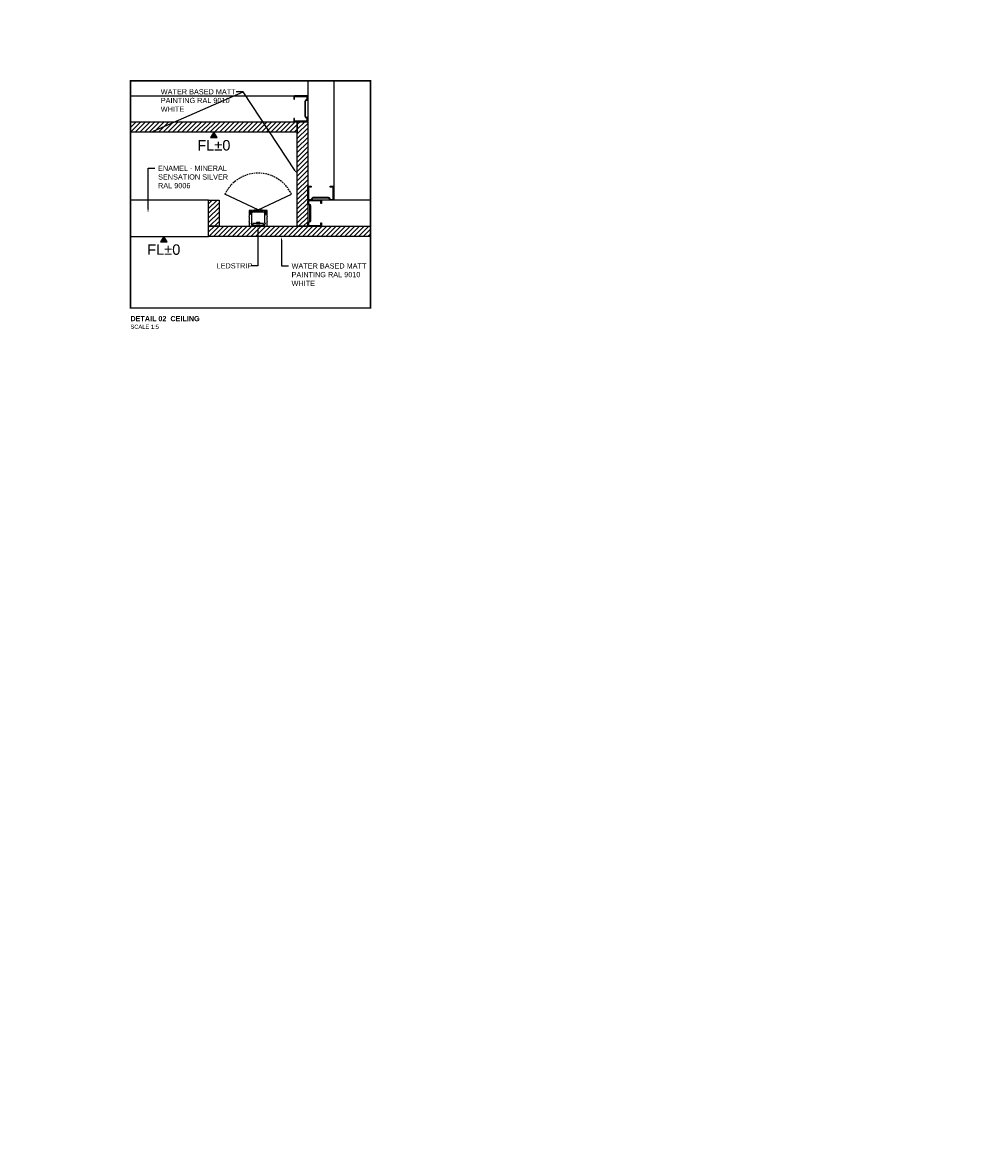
# Model space of a CAD drawing. Header units: centimetres. Extents: x -2854 to 18796, y -762 to 9238.
# Tile 51 of 166: x -2582 to -2397, y 2554 to 2768. Entities that reach past the tile are written whole.
import ezdxf
from ezdxf import colors
from ezdxf.entities.mleader import LeaderData, LeaderLine
from ezdxf.enums import TextEntityAlignment as Align
from ezdxf.math import Vec2, Vec3

# ---------------------------------------------------------------- set-up
doc = ezdxf.new("R2010")
doc.units = ezdxf.units.CM
doc.header["$LTSCALE"] = 0.3
doc.set_wipeout_variables(frame=1)
for name, pattern in [('( Hidden )', [0.375, 0.25, -0.125]), ('ACAD_ISO03W100', [30, 12, -18]), ('DASHED', [0.6, 0.3, -0.3])]:
    doc.linetypes.add(name, pattern=pattern)
for name, color, linetype in [('F-FUR HATCH', 253, 'Continuous'), ('KK_NOTE', 210, 'Continuous'), ('MMT-LAYOUT ANNOTATION', 7, 'Continuous')]:
    doc.layers.add(name, color=color, linetype=linetype)
doc.styles.add('KIKO Milano_Light', font='Arial.ttf')
doc.styles.get("Standard").update_dxf_attribs({"font": 'Arial.ttf'})
pattern_1 = [(45, (896.53285, -150.324), (-0.44901281, 0.44901281), [])]

msp = doc.modelspace()

# ---------------------------------------------------------------- hatches: boundary and pattern name
at = {"true_color": 0x939598}
h = msp.add_hatch(dxfattribs=at)
h.set_pattern_fill('ANSI31', color=252, scale=0.2)
h.set_pattern_definition(pattern_1)
h.paths.add_polyline_path([(-2528.77, 2746.79), (-2560.77, 2746.79), (-2560.77, 2748.79), (-2528.77, 2748.79)])
h = msp.add_hatch(dxfattribs=at)
h.set_pattern_fill('ANSI31', color=252, scale=0.2)
h.set_pattern_definition(pattern_1)
h.paths.add_polyline_path([(-2528.77, 2748.79), (-2526.77, 2748.79), (-2526.77, 2728.77), (-2528.77, 2728.77)])
h = msp.add_hatch(color=256)
h.dxf.hatch_style = 1
h.paths.add_polyline_path([(-2544.77, 2746.79), (-2545.4, 2745.79), (-2544.15, 2745.79)])
h = msp.add_hatch(dxfattribs=at)
h.set_pattern_fill('ANSI31', color=252, scale=0.2)
h.set_pattern_definition(pattern_1)
h.paths.add_polyline_path([(-2545.77, 2733.77), (-2543.77, 2733.77), (-2543.77, 2728.77), (-2545.77, 2728.77)])
h = msp.add_hatch(dxfattribs=at)
h.set_pattern_fill('ANSI31', color=252, scale=0.2)
h.set_pattern_definition(pattern_1)
h.paths.add_polyline_path([(-2545.77, 2728.77), (-2514.72, 2728.77), (-2514.72, 2726.79), (-2545.77, 2726.79)])
h = msp.add_hatch(color=256)
h.dxf.hatch_style = 1
h.paths.add_polyline_path([(-2554.37, 2726.79), (-2555, 2725.79), (-2553.75, 2725.79)])

# ---------------------------------------------------------------- linework, layer by layer
at = {"color": 252, "true_color": 0x939598}
for p, q in [((-2526.77, 2756.67), (-2526.77, 2748.79)), ((-2521.77, 2756.67), (-2521.77, 2733.97)), ((-2560.77, 2753.79), (-2526.77, 2753.79)), ((-2531.77, 2753.79), (-2526.77, 2753.79)), ((-2514.72, 2733.77), (-2526.77, 2733.77))]:
    msp.add_line(p, q, dxfattribs=at)
at = {"color": 9, "true_color": 0xc7c8ca}
for q in [(-2542.65, 2734.89), (-2529.89, 2734.89)]:
    msp.add_line((-2536.27, 2731.92), q, dxfattribs=at)
at = {"color": 252, "true_color": 0x939598}
for points in [[(-2529.44, 2749.45), (-2529.44, 2748.99, 0.414214), (-2529.24, 2748.79), (-2526.97, 2748.79, 0.414214), (-2526.77, 2748.99), (-2526.77, 2749.45, 0.414214), (-2526.97, 2749.65), (-2526.97, 2749.65, -0.414094), (-2527.17, 2749.85), (-2527.17, 2752.72, -0.414094), (-2526.97, 2752.92), (-2526.97, 2752.92, 0.414214), (-2526.77, 2753.12), (-2526.77, 2753.59, 0.414214), (-2526.97, 2753.79), (-2529.24, 2753.79, 0.414214), (-2529.44, 2753.59), (-2529.44, 2753.12), (-2529.29, 2753.12), (-2529.29, 2753.59, -0.414214), (-2529.24, 2753.64), (-2526.97, 2753.64, -0.414214), (-2526.92, 2753.59), (-2526.92, 2753.12, -0.414214), (-2526.97, 2753.07), (-2526.97, 2753.07, 0.414094), (-2527.32, 2752.72), (-2527.32, 2749.85, 0.414094), (-2526.97, 2749.5), (-2526.97, 2749.5, -0.414214), (-2526.92, 2749.45), (-2526.92, 2748.99, -0.414214), (-2526.97, 2748.94), (-2529.24, 2748.94, -0.414214), (-2529.29, 2748.99), (-2529.29, 2749.45)], [(-2522.44, 2736.43), (-2521.97, 2736.43, -0.414214), (-2521.77, 2736.23), (-2521.77, 2733.97, -0.414214), (-2521.97, 2733.77), (-2522.44, 2733.77, -0.414214), (-2522.64, 2733.97), (-2522.64, 2733.97, 0.414094), (-2522.84, 2734.17), (-2525.7, 2734.17, 0.414094), (-2525.9, 2733.97), (-2525.9, 2733.97, -0.414214), (-2526.1, 2733.77), (-2526.57, 2733.77, -0.414214), (-2526.77, 2733.97), (-2526.77, 2736.23, -0.414214), (-2526.57, 2736.43), (-2526.1, 2736.43), (-2526.1, 2736.28), (-2526.57, 2736.28, 0.414214), (-2526.62, 2736.23), (-2526.62, 2733.97, 0.414214), (-2526.57, 2733.92), (-2526.1, 2733.92, 0.414214), (-2526.05, 2733.97), (-2526.05, 2733.97, -0.414094), (-2525.7, 2734.32), (-2522.84, 2734.32, -0.414094), (-2522.49, 2733.97), (-2522.49, 2733.97, 0.414214), (-2522.44, 2733.92), (-2521.97, 2733.92, 0.414214), (-2521.92, 2733.97), (-2521.92, 2736.23, 0.414214), (-2521.97, 2736.28), (-2522.44, 2736.28)], [(-2524.1, 2729.43), (-2524.1, 2728.97, -0.414214), (-2524.3, 2728.77), (-2526.57, 2728.77, -0.414214), (-2526.77, 2728.97), (-2526.77, 2729.43, -0.414214), (-2526.57, 2729.63), (-2526.57, 2729.63, 0.414094), (-2526.37, 2729.83), (-2526.37, 2732.7, 0.414094), (-2526.57, 2732.9), (-2526.57, 2732.9, -0.414214), (-2526.77, 2733.1), (-2526.77, 2733.57, -0.414214), (-2526.57, 2733.77), (-2524.3, 2733.77, -0.414214), (-2524.1, 2733.57), (-2524.1, 2733.1), (-2524.25, 2733.1), (-2524.25, 2733.57, 0.414214), (-2524.3, 2733.62), (-2526.57, 2733.62, 0.414214), (-2526.62, 2733.57), (-2526.62, 2733.1, 0.414214), (-2526.57, 2733.05), (-2526.57, 2733.05, -0.414094), (-2526.22, 2732.7), (-2526.22, 2729.83, -0.414094), (-2526.57, 2729.48), (-2526.57, 2729.48, 0.414214), (-2526.62, 2729.43), (-2526.62, 2728.97, 0.414214), (-2526.57, 2728.92), (-2524.3, 2728.92, 0.414214), (-2524.25, 2728.97), (-2524.25, 2729.43)]]:
    msp.add_lwpolyline(points, format="xyb", close=True, dxfattribs=at)
for points in [[(-2528.77, 2746.79), (-2560.77, 2746.79), (-2560.77, 2748.79), (-2528.77, 2748.79)], [(-2528.77, 2748.79), (-2526.77, 2748.79), (-2526.77, 2728.77), (-2528.77, 2728.77)], [(-2544.77, 2746.79), (-2545.4, 2745.79), (-2544.15, 2745.79)], [(-2545.77, 2733.77), (-2543.77, 2733.77), (-2543.77, 2728.77), (-2545.77, 2728.77)], [(-2545.77, 2728.77), (-2514.72, 2728.77), (-2514.72, 2726.79), (-2545.77, 2726.79)], [(-2554.37, 2726.79), (-2555, 2725.79), (-2553.75, 2725.79)]]:
    msp.add_lwpolyline(points, close=True)
at = {"color": 9, "linetype": '( Hidden )', "ltscale": 4, "true_color": 0xc7c8ca}
msp.add_arc((-2536.27, 2731.92), 7.04, 25, 155, dxfattribs=at)
at = {"layer": 'F-FUR HATCH'}
for points in [[(-2560.77, 2726.79), (-2560.77, 2733.77)], [(-2560.77, 2726.79), (-2545.77, 2726.79), (-2545.77, 2733.77), (-2560.77, 2733.77)], [(-2543.77, 2728.77), (-2528.77, 2728.77)]]:
    msp.add_lwpolyline(points, dxfattribs=at)
at = {"layer": 'KK_NOTE', "color": 193, "linetype": 'ACAD_ISO03W100', "ltscale": 0.2, "true_color": 0x9f7aa8, "const_width": 0.3}
msp.add_lwpolyline([(-2560.77, 2756.67), (-2560.77, 2713.08), (-2514.72, 2713.08), (-2514.72, 2756.67), (-2560.77, 2756.67)], dxfattribs=at)

# ---------------------------------------------------------------- texts
at = {"style": 'KIKO Milano_Light'}
for p in [(-2544.77, 2744.29), (-2554.37, 2724.29)]:
    msp.add_attdef('FL%%P0', text='', height=2, dxfattribs=at).set_placement(p, align=Align.MIDDLE_CENTER)

# ---------------------------------------------------------------- leaders
at = {"color": 1, "linetype": 'DASHED', "ltscale": 0.05}
ml = msp.add_multileader_mtext('Standard', dxfattribs=at)
ml.set_content('LEASE LINE', color=1, style='KIKO Milano_Light')
ml.set_leader_properties(color=256)
ml.build(insert=Vec2(0, 0))
ml.multileader.update_dxf_attribs({"dogleg_length": 0.36, "arrow_head_size": 1.21})
ctx = ml.context
ctx.base_point, ctx.char_height, ctx.arrow_head_size, ctx.landing_gap_size, ctx.plane_origin, ctx.plane_x_axis, ctx.plane_y_axis = Vec3(-2540.22, 2829.75), 1.4, 1.21, 0.604, Vec3(-1264.77, 4822.68), Vec3(0, 1), Vec3(-1, 0)
notes = []
notes.append((ctx, [(0, (0, 0, 0), (0, 0), (1, 0), 1, [])]))
ctx.mtext.insert, ctx.mtext.text_direction, ctx.mtext.rotation, ctx.mtext.width = Vec3(-2540.63, 2830.35), Vec3(0, 1), -3.141593, 13.9356
at = {"ltscale": 0.5}
ml = msp.add_multileader_mtext('Standard', dxfattribs=at)
ml.set_content('{\\fAvenir LT Std 35 Light|b1|i0|c0|p34;BOH}', color=256, style='KIKO Milano_Light')
ml.set_leader_properties(color=256)
ml.build(insert=Vec2(0, 0))
ml.multileader.update_dxf_attribs({"dogleg_length": 0.36, "arrow_head_size": 0.5})
ctx = ml.context
ctx.base_point, ctx.char_height, ctx.arrow_head_size, ctx.landing_gap_size, ctx.plane_origin = Vec3(-2720.88, 2835.81), 1.2, 0.5, 0.604, Vec3(-725.09, 1552.75)
notes.append((ctx, [(0, (0, 0, 0), (0, 0), (1, 0), 1, [])]))
ctx.mtext.insert, ctx.mtext.rotation, ctx.mtext.width = Vec3(-2720.28, 2836.58), -4.712389, 6.7394
ml = msp.add_multileader_mtext('Standard', dxfattribs=at)
ml.set_content('{\\fAvenir LT Std 35 Light|b1|i0|c0|p34;KIKO\\PSALES AREA}', color=256, style='KIKO Milano_Light')
ml.set_leader_properties(color=256)
ml.build(insert=Vec2(0, 0))
ml.multileader.update_dxf_attribs({"dogleg_length": 0.36, "arrow_head_size": 0.5})
ctx = ml.context
ctx.base_point, ctx.char_height, ctx.arrow_head_size, ctx.landing_gap_size, ctx.plane_origin = Vec3(-2706.95, 2835.99), 1.2, 0.5, 0.604, Vec3(-712.21, 1552.93)
ctx.text_align_type = 1
notes.append((ctx, [(0, (0, 0, 0), (0, 0), (1, 0), 1, [])]))
ctx.mtext.insert, ctx.mtext.rotation, ctx.mtext.width, ctx.mtext.alignment = Vec3(-2700.4, 2836.76), -4.712389, 12.8274, 2
ml = msp.add_multileader_mtext('Standard')
ml.set_content('{\\fAvenir LT Std 55 Roman|b0|i0|c0|p34;\\H0.83333x;DETAIL 01_FLOORING\\P\\fAvenir LT Std 35 Light|b0|i0|c0|p34;\\H0.8x;SCALE 1:5}', color=256, style='KIKO Milano_Light')
ml.set_leader_properties(color=256)
ml.build(insert=Vec2(0, 0))
ml.multileader.update_dxf_attribs({"dogleg_length": 0.36, "arrow_head_size": 1.21})
ctx = ml.context
ctx.base_point, ctx.char_height, ctx.arrow_head_size, ctx.landing_gap_size, ctx.plane_origin = Vec3(-2727.99, 2829.66), 1.2, 1.21, 0.604, Vec3(-735.06, 1546.04)
notes.append((ctx, [(0, (0, 0, 0), (0, 0), (1, 0), 1, [])]))
ctx.mtext.insert, ctx.mtext.rotation, ctx.mtext.width = Vec3(-2727.39, 2830.27), -4.712389, 44.1296
ml = msp.add_multileader_mtext('Standard')
ml.set_content('{\\fAvenir LT Std 55 Roman|b1|i0|c0|p34;\\H0.83333x;DETAIL 01_CEILING\\P\\fAvenir LT Std 35 Light|b0|i0|c0|p34;\\H0.8x;SCALE 1:5}', color=256, style='KIKO Milano_Light')
ml.set_leader_properties(color=256)
ml.build(insert=Vec2(0, 0))
ml.multileader.update_dxf_attribs({"dogleg_length": 0.36, "arrow_head_size": 1.21})
ctx = ml.context
ctx.base_point, ctx.char_height, ctx.arrow_head_size, ctx.landing_gap_size, ctx.plane_origin = Vec3(-2632.79, 2825.63), 1.2, 1.21, 0.604, Vec3(-639.86, 1542.16)
notes.append((ctx, [(0, (0, 0, 0), (0, 0), (1, 0), 1, [])]))
ctx.mtext.insert, ctx.mtext.rotation, ctx.mtext.width = Vec3(-2632.19, 2826.24), -4.712389, 44.1296
ml = msp.add_multileader_mtext('Standard')
ml.set_content('{\\fAvenir LT Std 55 Roman|b1|i0|c0|p34;\\H0.83333x;DETAIL 04_CEILING\\P\\fAvenir LT Std 35 Light|b0|i0|c0|p34;\\H0.8x;SCALE 1:5}', color=256, style='KIKO Milano_Light')
ml.set_leader_properties(color=256)
ml.build(insert=Vec2(0, 0))
ml.multileader.update_dxf_attribs({"dogleg_length": 0.36, "arrow_head_size": 1.21})
ctx = ml.context
ctx.base_point, ctx.char_height, ctx.arrow_head_size, ctx.landing_gap_size, ctx.plane_origin = Vec3(-2560.28, 2825.38), 1.2, 1.21, 0.604, Vec3(-567.35, 1550.28)
notes.append((ctx, [(0, (0, 0, 0), (0, 0), (1, 0), 1, [])]))
ctx.mtext.insert, ctx.mtext.rotation, ctx.mtext.width = Vec3(-2559.67, 2825.99), -4.712389, 44.1296
ml = msp.add_multileader_mtext('Standard')
ml.set_content('{\\fAvenir LT Std 55 Roman|b1|i0|c0|p34;\\H0.83333x;DETAIL 01_CEILING\\P\\fAvenir LT Std 35 Light|b0|i0|c0|p34;\\H0.8x;SCALE 1:5}', color=256, style='KIKO Milano_Light')
ml.set_leader_properties(color=256)
ml.build(insert=Vec2(0, 0))
ml.multileader.update_dxf_attribs({"dogleg_length": 0.36, "arrow_head_size": 1.21})
ctx = ml.context
ctx.base_point, ctx.char_height, ctx.arrow_head_size, ctx.landing_gap_size, ctx.plane_origin = Vec3(-2651.32, 2821.67), 1.2, 1.21, 0.604, Vec3(-661.24, 1546.57)
notes.append((ctx, [(0, (0, 0, 0), (0, 0), (1, 0), 1, [])]))
ctx.mtext.insert, ctx.mtext.rotation, ctx.mtext.width = Vec3(-2650.72, 2822.28), -4.712389, 44.1296
ml = msp.add_multileader_mtext('Standard')
ml.set_content('{\\fAvenir LT Std 55 Roman|b1|i0|c0|p34;\\H0.83333x;DETAIL 02_CEILING\\P\\fAvenir LT Std 35 Light|b0|i0|c0|p34;\\H0.8x;SCALE 1:5}', color=256, style='KIKO Milano_Light')
ml.set_leader_properties(color=256)
ml.build(insert=Vec2(0, 0))
ml.multileader.update_dxf_attribs({"dogleg_length": 0.36, "arrow_head_size": 1.21})
ctx = ml.context
ctx.base_point, ctx.char_height, ctx.arrow_head_size, ctx.landing_gap_size, ctx.plane_origin = Vec3(-2632.64, 2765.25), 1.2, 1.21, 0.604, Vec3(-639.71, 1490.15)
notes.append((ctx, [(0, (0, 0, 0), (0, 0), (1, 0), 1, [])]))
ctx.mtext.insert, ctx.mtext.rotation, ctx.mtext.width = Vec3(-2632.04, 2765.86), -4.712389, 44.1296
ml = msp.add_multileader_mtext('Standard')
ml.set_content('{\\fAvenir LT Std 55 Roman|b1|i0|c0|p34;\\H0.83333x;DETAIL 02_CEILING\\P\\fAvenir LT Std 35 Light|b0|i0|c0|p34;\\H0.8x;SCALE 1:5}', color=256, style='KIKO Milano_Light')
ml.set_leader_properties(color=256)
ml.build(insert=Vec2(0, 0))
ml.multileader.update_dxf_attribs({"dogleg_length": 0.36, "arrow_head_size": 1.21})
ctx = ml.context
ctx.base_point, ctx.char_height, ctx.arrow_head_size, ctx.landing_gap_size, ctx.plane_origin = Vec3(-2651.32, 2757.36), 1.2, 1.21, 0.604, Vec3(-661.24, 1482.26)
notes.append((ctx, [(0, (0, 0, 0), (0, 0), (1, 0), 1, [])]))
ctx.mtext.insert, ctx.mtext.rotation, ctx.mtext.width = Vec3(-2650.72, 2757.97), -4.712389, 44.1296
ml = msp.add_multileader_mtext('Standard', dxfattribs=at)
ml.set_content('WATER BASED MATT PAINTING RAL 9010 WHITE', color=256, style='KIKO Milano_Light')
ml.set_leader_properties(color=256)
ml.build(insert=Vec2(0, 0))
ml.multileader.update_dxf_attribs({"dogleg_length": 1.32, "arrow_head_size": 0.7})
ctx = ml.context
ctx.base_point, ctx.char_height, ctx.arrow_head_size, ctx.landing_gap_size, ctx.plane_origin = Vec3(-2555.55, 2754.56), 1, 0.7, 0.604, Vec3(-556.55, 1446.9)
notes.append((ctx, [(0, (1, 1, 0), (-2539.15, 2754.56), (-1, 0), 1.32, [(0, [(-2556.88, 2746.79)], 0, []), (1, [(-2528.77, 2738.78)], 0, [])])]))
ctx.mtext.insert, ctx.mtext.rotation, ctx.mtext.width = Vec3(-2554.95, 2755.06), -4.712389, 16.6769
ml = msp.add_multileader_mtext('Standard', dxfattribs=at)
ml.set_content('{\\C0;ENAMEL - MINERAL SENSATION SILVER RAL 9006}', color=256, style='KIKO Milano_Light')
ml.set_leader_properties(color=256)
ml.build(insert=Vec2(0, 0))
ml.multileader.update_dxf_attribs({"dogleg_length": 1.32, "arrow_head_size": 0.7})
ctx = ml.context
ctx.base_point, ctx.char_height, ctx.arrow_head_size, ctx.landing_gap_size, ctx.plane_origin = Vec3(-2556.07, 2739.88), 1, 0.7, 0.604, Vec3(-557.06, 1427)
notes.append((ctx, [(1, (1, 1, 0), (-2557.39, 2739.88), (1, 0), 1.32, [(0, [(-2557.39, 2731.34)], 0, [])])]))
ctx.mtext.insert, ctx.mtext.rotation, ctx.mtext.width = Vec3(-2555.47, 2740.39), -4.712389, 14.6685
ml = msp.add_multileader_mtext('Standard', dxfattribs=at)
ml.set_content('WATER BASED MATT PAINTING RAL 9010 WHITE', color=256, style='KIKO Milano_Light')
ml.set_leader_properties(color=256)
ml.build(insert=Vec2(0, 0))
ml.multileader.update_dxf_attribs({"dogleg_length": 1.32, "arrow_head_size": 0.7})
ctx = ml.context
ctx.base_point, ctx.char_height, ctx.arrow_head_size, ctx.landing_gap_size, ctx.plane_origin = Vec3(-2530.47, 2721.16), 1, 0.7, 0.604, Vec3(-531.46, 1427)
notes.append((ctx, [(1, (1, 1, 0), (-2531.79, 2721.16), (1, 0), 1.32, [(0, [(-2531.79, 2726.79)], 0, [])])]))
ctx.mtext.insert, ctx.mtext.rotation, ctx.mtext.width = Vec3(-2529.87, 2721.66), -4.712389, 16.6769
ml = msp.add_multileader_mtext('Standard', dxfattribs=at)
ml.set_content('{\\fAvenir LT Std 35 Light|b1|i0|c0|p34;BOH}', color=256, style='KIKO Milano_Light')
ml.set_leader_properties(color=256)
ml.build(insert=Vec2(0, 0))
ml.multileader.update_dxf_attribs({"dogleg_length": 2.85, "arrow_head_size": 0.7})
ctx = ml.context
ctx.base_point, ctx.char_height, ctx.arrow_head_size, ctx.landing_gap_size, ctx.plane_origin = Vec3(-2697.27, 2717.49), 1.4, 0.7, 0.604, Vec3(-701.47, 1434.43)
notes.append((ctx, [(0, (0, 0, 0), (0, 0), (1, 0), 1, [])]))
ctx.mtext.insert, ctx.mtext.rotation, ctx.mtext.width = Vec3(-2696.66, 2718.21), -4.712389, 6.7394
ml = msp.add_multileader_mtext('Standard', dxfattribs=at)
ml.set_content('{\\fAvenir LT Std 35 Light|b1|i0|c0|p34;KIKO\\PSALES AREA}', color=256, style='KIKO Milano_Light')
ml.set_leader_properties(color=256)
ml.build(insert=Vec2(0, 0))
ml.multileader.update_dxf_attribs({"dogleg_length": 0.36, "arrow_head_size": 0.5})
ctx = ml.context
ctx.base_point, ctx.char_height, ctx.arrow_head_size, ctx.landing_gap_size, ctx.plane_origin = Vec3(-2683.34, 2717.67), 1.4, 0.5, 0.604, Vec3(-688.6, 1434.61)
ctx.text_align_type = 1
notes.append((ctx, [(0, (0, 0, 0), (0, 0), (1, 0), 1, [])]))
ctx.mtext.insert, ctx.mtext.rotation, ctx.mtext.width, ctx.mtext.alignment = Vec3(-2676.78, 2718.44), -4.712389, 12.8274, 2
ml = msp.add_multileader_mtext('Standard')
ml.set_content('{\\fAvenir LT Std 55 Roman|b1|i0|c0|p34;\\H0.66667x;DETAIL 03_FLOORING\\P\\fAvenir LT Std 35 Light|b0|i0|c0|p34;\\H0.8x;SCALE 1:5}', color=256, style='KIKO Milano_Light')
ml.set_leader_properties(color=256)
ml.build(insert=Vec2(0, 0))
ml.multileader.update_dxf_attribs({"dogleg_length": 0.36, "arrow_head_size": 1.21})
ctx = ml.context
ctx.base_point, ctx.char_height, ctx.arrow_head_size, ctx.landing_gap_size, ctx.plane_origin = Vec3(-2704.38, 2711.19), 1.5, 1.21, 0.604, Vec3(-711.45, 1427.72)
notes.append((ctx, [(0, (0, 0, 0), (0, 0), (1, 0), 1, [])]))
ctx.mtext.insert, ctx.mtext.rotation, ctx.mtext.width = Vec3(-2703.78, 2711.95), -4.712389, 44.1296
ml = msp.add_multileader_mtext('Standard')
ml.set_content('{\\fAvenir LT Std 55 Roman|b1|i0|c0|p34;\\H0.83333x;DETAIL 01_CEILING\\P\\fAvenir LT Std 35 Light|b0|i0|c0|p34;\\H0.8x;SCALE 1:5}', color=256, style='KIKO Milano_Light')
ml.set_leader_properties(color=256)
ml.build(insert=Vec2(0, 0))
ml.multileader.update_dxf_attribs({"dogleg_length": 0.36, "arrow_head_size": 1.21})
ctx = ml.context
ctx.base_point, ctx.char_height, ctx.arrow_head_size, ctx.landing_gap_size, ctx.plane_origin = Vec3(-2632.88, 2710.94), 1.2, 1.21, 0.604, Vec3(-642.79, 1435.84)
notes.append((ctx, [(0, (0, 0, 0), (0, 0), (1, 0), 1, [])]))
ctx.mtext.insert, ctx.mtext.rotation, ctx.mtext.width = Vec3(-2632.27, 2711.55), -4.712389, 44.1296
ml = msp.add_multileader_mtext('Standard')
ml.set_content('{\\fAvenir LT Std 55 Roman|b1|i0|c0|p34;\\H0.83333x;DETAIL 02_CEILING\\P\\fAvenir LT Std 35 Light|b0|i0|c0|p34;\\H0.8x;SCALE 1:5}', color=256, style='KIKO Milano_Light')
ml.set_leader_properties(color=256)
ml.build(insert=Vec2(0, 0))
ml.multileader.update_dxf_attribs({"dogleg_length": 0.36, "arrow_head_size": 1.21})
ctx = ml.context
ctx.base_point, ctx.char_height, ctx.arrow_head_size, ctx.landing_gap_size, ctx.plane_origin = Vec3(-2561.37, 2710.94), 1.2, 1.21, 0.604, Vec3(-571.29, 1435.84)
notes.append((ctx, [(0, (0, 0, 0), (0, 0), (1, 0), 1, [])]))
ctx.mtext.insert, ctx.mtext.rotation, ctx.mtext.width = Vec3(-2560.77, 2711.55), -4.712389, 44.1296
at = {"layer": 'MMT-LAYOUT ANNOTATION'}
ml = msp.add_multileader_mtext('Standard', dxfattribs=at)
ml.set_content('LED DRIVE\\PON CEILING', color=256)
ml.set_leader_properties(color=256)
ml.build(insert=Vec2(0, 0))
ml.multileader.update_dxf_attribs({"dogleg_length": 3.2, "arrow_head_size": 2.4, "scale": 20})
ctx = ml.context
ctx.base_point, ctx.scale, ctx.char_height, ctx.arrow_head_size, ctx.landing_gap_size, ctx.plane_origin = Vec3(-2623.45, 2679.7), 20, 3, 2.4, 1.6, Vec3(-2465.27, 2771.77)
notes.append((ctx, [(1, (1, 1, 0), (-2626.65, 2679.7), (1, 0), 3.2, [(1, [(-2626.65, 2652.29)], 0, [])])]))
ctx.mtext.insert, ctx.mtext.rotation, ctx.mtext.width, ctx.mtext.flow_direction = Vec3(-2621.85, 2681.22), -4.712389, 136.4275, 5
ml = msp.add_multileader_mtext('Standard', dxfattribs=at)
ml.set_content('POLISHED STEEL \\PSTRUCTURE ', color=256)
ml.set_leader_properties(color=256)
ml.build(insert=Vec2(0, 0))
ml.multileader.update_dxf_attribs({"dogleg_length": 3.2, "arrow_head_size": 2.4, "scale": 20})
ctx = ml.context
ctx.base_point, ctx.scale, ctx.char_height, ctx.arrow_head_size, ctx.landing_gap_size, ctx.plane_origin = Vec3(-2706.22, 2644.8), 20, 3, 2.4, 1.6, Vec3(-2826.04, 2736.87)
notes.append((ctx, [(1, (1, 1, 0), (-2664.66, 2644.8), (-1, 0), 3.2, [(1, [(-2640.28, 2644.8)], 0, [])])]))
ctx.mtext.insert, ctx.mtext.rotation, ctx.mtext.width, ctx.mtext.flow_direction = Vec3(-2704.62, 2646.33), -4.712389, 37.4677, 5
ml = msp.add_multileader_mtext('Standard', dxfattribs=at)
ml.set_content('LED LIGHTS 4000°K ', color=256)
ml.set_leader_properties(color=256)
ml.build(insert=Vec2(0, 0))
ml.multileader.update_dxf_attribs({"dogleg_length": 3.2, "arrow_head_size": 2.4, "scale": 20})
ctx = ml.context
ctx.base_point, ctx.scale, ctx.char_height, ctx.arrow_head_size, ctx.landing_gap_size, ctx.plane_origin = Vec3(-2710.13, 2629.29), 20, 3, 2.4, 1.6, Vec3(-2826.02, 2711.71)
notes.append((ctx, [(1, (1, 1, 0), (-2664.63, 2629.29), (-1, 0), 3.2, [(1, [(-2640.88, 2616.55)], 0, [])])]))
ctx.mtext.insert, ctx.mtext.rotation, ctx.mtext.width, ctx.mtext.flow_direction = Vec3(-2704.18, 2630.82), -4.712389, 136.4275, 5
ml = msp.add_multileader_mtext('Standard', dxfattribs=at)
ml.set_content('OPALINE METHACRYLATE ', color=256)
ml.set_leader_properties(color=256)
ml.build(insert=Vec2(0, 0))
ml.multileader.update_dxf_attribs({"dogleg_length": 3.2, "arrow_head_size": 2.4, "scale": 20})
ctx = ml.context
ctx.base_point, ctx.scale, ctx.char_height, ctx.arrow_head_size, ctx.landing_gap_size, ctx.plane_origin = Vec3(-2723.96, 2610.73), 20, 3, 2.4, 1.6, Vec3(-2826.04, 2702.8)
notes.append((ctx, [(1, (1, 1, 0), (-2664.66, 2610.73), (-1, 0), 3.2, [(1, [(-2645.08, 2610.73)], 0, [])])]))
ctx.mtext.insert, ctx.mtext.rotation, ctx.mtext.width, ctx.mtext.flow_direction = Vec3(-2716.36, 2612.26), -4.712389, 136.4275, 5
ml = msp.add_multileader_mtext('Standard', dxfattribs=at)
ml.set_content('METAL CARTER\\PWHITE NCS S 1000-N', color=256)
ml.set_leader_properties(color=256)
ml.build(insert=Vec2(0, 0))
ml.multileader.update_dxf_attribs({"dogleg_length": 3.2, "arrow_head_size": 2.4, "scale": 20})
ctx = ml.context
ctx.base_point, ctx.scale, ctx.char_height, ctx.arrow_head_size, ctx.landing_gap_size, ctx.plane_origin = Vec3(-2713.05, 2589.63), 20, 3, 2.4, 1.6, Vec3(-2826.04, 2681.7)
notes.append((ctx, [(1, (1, 1, 0), (-2664.66, 2589.63), (-1, 0), 3.2, [(1, [(-2642.33, 2589.63)], 0, [])])]))
ctx.mtext.insert, ctx.mtext.rotation, ctx.mtext.width, ctx.mtext.flow_direction = Vec3(-2707.38, 2591.16), -4.712389, 136.4275, 5
for ctx, leaders in notes:
    for number, flags, end, landing, length, lines in leaders:
        leader = LeaderData()
        leader.index, (leader.has_last_leader_line, leader.has_dogleg_vector, leader.attachment_direction) = number, flags
        leader.last_leader_point, leader.dogleg_vector, leader.dogleg_length = Vec3(end), Vec3(landing), length
        for number, points, colour, breaks in lines:
            line = LeaderLine()
            line.index, line.vertices, line.color, line.breaks = number, Vec3.list(points), colors.encode_raw_color(colour), breaks
            leader.lines.append(line)
        ctx.leaders.append(leader)

# ---------------------------------------------------------------- next in the draw order: wipeouts: each hides what was drawn before it
msp.add_wipeout([(-2537.97, 2728.77), (-2534.57, 2728.77), (-2534.57, 2729.67), (-2534.61, 2729.84), (-2534.63, 2730.05), (-2534.63, 2730.24), (-2534.62, 2730.4), (-2534.59, 2730.56), (-2534.57, 2730.67), (-2534.57, 2731.77), (-2534.67, 2731.77), (-2534.94, 2731.79), (-2535.21, 2731.82), (-2535.52, 2731.84), (-2535.71, 2731.84), (-2535.97, 2731.85), (-2536.32, 2731.86), (-2536.52, 2731.85), (-2536.7, 2731.85), (-2537.09, 2731.83), (-2537.39, 2731.81), (-2537.65, 2731.79), (-2537.87, 2731.77), (-2537.97, 2731.77), (-2537.97, 2730.67), (-2537.94, 2730.52), (-2537.92, 2730.34), (-2537.91, 2730.17), (-2537.91, 2730.03), (-2537.93, 2729.89), (-2537.95, 2729.76), (-2537.97, 2729.67)])

# ---------------------------------------------------------------- next in the draw order: hatches: boundary and pattern name
at = {"true_color": 0xc7c8ca}
h = msp.add_hatch(dxfattribs=at)
h.set_pattern_fill('ANSI38', color=9, scale=2, angle=90)
h.set_pattern_definition([(135, (4077.92063, -18578.17945), (-0.1767766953, -0.1767766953), []), (225, (4077.92063, -18578.17945), (-0.1767766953, -0.530330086), [0.625, -0.375])])
h.paths.add_polyline_path([(-2534.67, 2731.77), (-2534.67, 2731.72, -0.077173), (-2534.74, 2731.69, 0.238679), (-2534.83, 2731.62), (-2534.83, 2731), (-2534.97, 2731), (-2534.97, 2731.41, 0.047), (-2537.57, 2731.41), (-2537.57, 2731), (-2537.71, 2731), (-2537.71, 2731.62, 0.238679), (-2537.8, 2731.69, -0.077173), (-2537.87, 2731.72), (-2537.87, 2731.77, -0.056292)])

# ---------------------------------------------------------------- next in the draw order: linework, layer by layer
at = {"color": 9, "true_color": 0xc7c8ca}
for p, q in [((-2537.87, 2731.72), (-2537.87, 2731.77)), ((-2537.71, 2731), (-2537.71, 2731.62)), ((-2537.57, 2731), (-2537.71, 2731)), ((-2534.97, 2731), (-2534.83, 2731)), ((-2534.83, 2731), (-2534.83, 2731.62)), ((-2534.67, 2731.72), (-2534.67, 2731.77))]:
    msp.add_line(p, q, dxfattribs=at)
for points in [[(-2537.87, 2731.77), (-2537.97, 2731.77), (-2537.97, 2730.67)], [(-2537.57, 2731.41), (-2537.57, 2729.36)], [(-2534.97, 2729.36), (-2534.97, 2731.41)], [(-2534.57, 2730.67), (-2534.57, 2731.77), (-2534.67, 2731.77)], [(-2537.97, 2729.67), (-2537.97, 2728.77), (-2534.57, 2728.77), (-2534.57, 2729.67)], [(-2537.57, 2729.2), (-2537.57, 2728.97), (-2534.97, 2728.97), (-2534.97, 2729.2)]]:
    msp.add_lwpolyline(points)
at = {"color": 252, "true_color": 0x939598}
for points in [[(-2537.27, 2728.97), (-2535.27, 2728.97), (-2535.27, 2729.27), (-2537.27, 2729.27)], [(-2536.59, 2729.27), (-2535.95, 2729.27), (-2535.95, 2729.49), (-2536.59, 2729.49)]]:
    msp.add_lwpolyline(points, close=True, dxfattribs=at)
for centre, radius, start, end in [((-2539.98, 2730.17), 2.07, 346.0487, 13.9513), ((-2532.56, 2730.17), 2.07, 166.0487, 193.9513), ((-2537.57, 2729.28), 0.0772, 90, 270), ((-2534.97, 2729.28), 0.0772, 270, 90)]:
    msp.add_arc(centre, radius, start, end)
at = {"color": 9, "true_color": 0xc7c8ca}
for centre, radius, start, end in [((-2536.27, 2717.62), 14.24, 83.5489, 96.4511), ((-2537.71, 2731.93), 0.259, 232.114, 249.7656), ((-2537.82, 2731.57), 0.117, 26.2862, 79.9828), ((-2536.27, 2717.62), 13.86, 84.6182, 95.3818), ((-2534.72, 2731.57), 0.117, 100.0172, 153.7138), ((-2534.83, 2731.93), 0.259, 290.2344, 307.886)]:
    msp.add_arc(centre, radius, start, end, dxfattribs=at)

# ---------------------------------------------------------------- next in the draw order: leaders
at = {"ltscale": 0.5}
ml = msp.add_multileader_mtext('Standard', dxfattribs=at)
ml.set_content('{\\fAvenir LT Std 35 Light|b1|i0|c0|p34;KIKO\\PSALES AREA}', color=256, style='KIKO Milano_Light')
ml.set_leader_properties(color=256)
ml.build(insert=Vec2(0, 0))
ml.multileader.update_dxf_attribs({"dogleg_length": 2.85, "arrow_head_size": 0.7, "scale": 0.1})
ctx = ml.context
ctx.base_point, ctx.scale, ctx.char_height, ctx.arrow_head_size, ctx.landing_gap_size, ctx.plane_origin = Vec3(-2714.87, 2786.41), 0.1, 1.2, 0.7, 0.6, Vec3(-4704.01, 1503.42)
ctx.text_align_type = 1
notes = []
notes.append((ctx, [(0, (0, 0, 0), (0, 0), (1, 0), 1, [])]))
ctx.mtext.insert, ctx.mtext.rotation, ctx.mtext.width, ctx.mtext.alignment = Vec3(-2709.51, 2787.03), -4.712389, 12.301, 2
ml = msp.add_multileader_mtext('Standard')
ml.set_content('{\\fAvenir LT Std 55 Roman|b1|i0|c0|p34;\\H0.66667x;DETAIL 02_FLOORING\\P\\fAvenir LT Std 35 Light|b0|i0|c0|p34;\\H0.8x;SCALE 1:5}', color=256, style='KIKO Milano_Light')
ml.set_leader_properties(color=256)
ml.build(insert=Vec2(0, 0))
ml.multileader.update_dxf_attribs({"dogleg_length": 0.36, "arrow_head_size": 1.21})
ctx = ml.context
ctx.base_point, ctx.char_height, ctx.arrow_head_size, ctx.landing_gap_size, ctx.plane_origin = Vec3(-2727.99, 2780.6), 1.5, 1.21, 0.604, Vec3(-735.06, 1497.13)
notes.append((ctx, [(0, (0, 0, 0), (0, 0), (1, 0), 1, [])]))
ctx.mtext.insert, ctx.mtext.rotation, ctx.mtext.width = Vec3(-2727.39, 2781.36), -4.712389, 44.1296
ml = msp.add_multileader_mtext('Standard', dxfattribs=at)
ml.set_content('\\pxql,t1;LEDSTRIP ', color=256, style='KIKO Milano_Light')
ml.set_leader_properties(color=256)
ml.build(insert=Vec2(0, 0))
ml.multileader.update_dxf_attribs({"dogleg_length": 1.32, "arrow_head_size": 0.7})
ctx = ml.context
ctx.base_point, ctx.char_height, ctx.arrow_head_size, ctx.landing_gap_size, ctx.plane_origin = Vec3(-2544.84, 2721.16), 1, 0.7, 0.604, Vec3(-535.98, 1427)
notes.append((ctx, [(0, (1, 1, 0), (-2536.31, 2721.16), (-1, 0), 1.32, [(0, [(-2536.31, 2728.77)], 0, [])])]))
ctx.mtext.insert, ctx.mtext.rotation, ctx.mtext.width = Vec3(-2544.24, 2721.68), -4.712389, 16.6769
for ctx, leaders in notes:
    for number, flags, end, landing, length, lines in leaders:
        leader = LeaderData()
        leader.index, (leader.has_last_leader_line, leader.has_dogleg_vector, leader.attachment_direction) = number, flags
        leader.last_leader_point, leader.dogleg_vector, leader.dogleg_length = Vec3(end), Vec3(landing), length
        for number, points, colour, breaks in lines:
            line = LeaderLine()
            line.index, line.vertices, line.color, line.breaks = number, Vec3.list(points), colors.encode_raw_color(colour), breaks
            leader.lines.append(line)
        ctx.leaders.append(leader)

doc.saveas('drawing.dxf')
